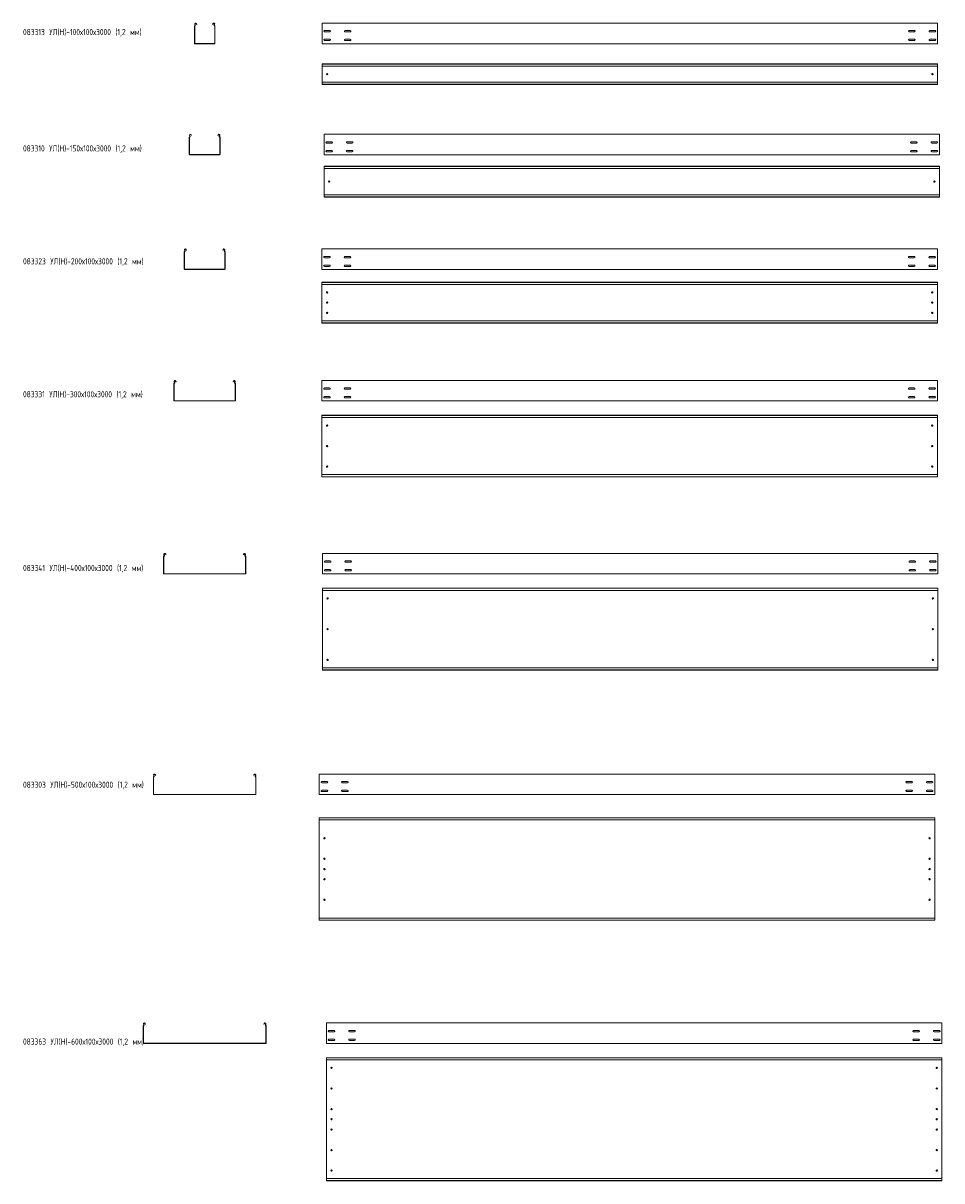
# Model space of a CAD drawing. Header units: millimetres. Extents: x -789 to 3689, y -6202 to -562.
import ezdxf

# ---------------------------------------------------------------- set-up
doc = ezdxf.new("R2010")
doc.units = ezdxf.units.MM
doc.styles.add('SLDTEXTSTYLE0', font='TXT', dxfattribs={"width": 0.7, "bigfont": 'bigfont'})

msp = doc.modelspace()

# ---------------------------------------------------------------- linework, layer by layer
at = {"color": 7, "linetype": 'Continuous', "lineweight": 15}
for p, q in [((3668.3, -562.5), (668.3, -562.5)), ((668.3, -569.1), (668.3, -562.5)), ((3668.3, -569.1), (3668.3, -562.5)), ((46.2, -659.8), (46.2, -576.8)), ((47.4, -659.8), (47.4, -576.8)), ((49, -571.5), (47.7, -569.1)), ((50, -570.9), (48.8, -568.5)), ((54.6, -565.4), (56.3, -568.7)), ((55.6, -564.9), (57.4, -568.1)), ((57.4, -568.1), (56.3, -568.7)), ((135, -568.1), (136.7, -564.9)), ((136, -568.7), (135, -568.1)), ((136, -568.7), (137.8, -565.4)), ((143.6, -568.5), (142.3, -570.9)), ((144.6, -569.1), (143.4, -571.5)), ((145, -576.8), (145, -659.8)), ((146.2, -576.8), (146.2, -659.8)), ((668.3, -571.5), (668.3, -569.1)), ((668.3, -575.1), (668.3, -571.5)), ((668.3, -576.8), (668.3, -575.1)), ((668.3, -659.8), (668.3, -576.8)), ((706, -598.7), (680.5, -598.7)), ((680.5, -605.2), (706, -605.2)), ((806, -598.7), (780.5, -598.7)), ((780.5, -605.2), (806, -605.2)), ((3530.5, -598.7), (3556, -598.7)), ((3556, -605.2), (3530.5, -605.2)), ((3630.5, -598.7), (3656, -598.7)), ((3656, -605.2), (3630.5, -605.2)), ((3668.3, -571.5), (3668.3, -569.1)), ((3668.3, -575.1), (3668.3, -571.5)), ((3668.3, -576.8), (3668.3, -575.1)), ((3668.3, -659.8), (3668.3, -576.8)), ((143.5, -661.3), (48.9, -661.3)), ((143.5, -662.5), (48.9, -662.5)), ((668.3, -662.5), (668.3, -659.8)), ((3668.3, -662.5), (668.3, -662.5)), ((706, -641.2), (680.5, -641.2)), ((680.5, -647.7), (706, -647.7)), ((806, -641.2), (780.5, -641.2)), ((780.5, -647.7), (806, -647.7)), ((3530.5, -641.2), (3556, -641.2)), ((3556, -647.7), (3530.5, -647.7)), ((3630.5, -641.2), (3656, -641.2)), ((3656, -647.7), (3630.5, -647.7)), ((3668.3, -662.5), (3668.3, -659.8)), ((3668.3, -760.7), (668.3, -760.7)), ((668.3, -761.7), (668.3, -760.7)), ((3668.3, -761.7), (668.3, -761.7)), ((668.3, -770.2), (668.3, -761.7)), ((668.3, -772), (668.3, -770.2)), ((3668.3, -772), (668.3, -772)), ((668.3, -772), (668.3, -849.5)), ((3668.3, -761.7), (3668.3, -760.7)), ((3668.3, -770.2), (3668.3, -761.7)), ((3668.3, -772), (3668.3, -770.2)), ((3668.3, -772), (3668.3, -849.5)), ((3668.3, -849.5), (668.3, -849.5)), ((668.3, -851.3), (668.3, -849.5)), ((668.3, -859.7), (668.3, -851.3)), ((668.3, -859.7), (3668.3, -859.7)), ((668.3, -860.7), (668.3, -859.7)), ((3668.3, -860.7), (668.3, -860.7)), ((3668.3, -851.3), (3668.3, -849.5)), ((3668.3, -859.7), (3668.3, -851.3)), ((3668.3, -860.7), (3668.3, -859.7)), ((21.2, -1201.2), (21.2, -1118.2)), ((22.4, -1201.2), (22.4, -1118.2)), ((24, -1112.9), (22.7, -1110.5)), ((25, -1112.3), (23.8, -1109.9)), ((29.6, -1106.8), (31.3, -1110.1)), ((30.6, -1106.2), (32.4, -1109.5)), ((32.4, -1109.5), (31.3, -1110.1)), ((160, -1109.5), (161.7, -1106.2)), ((161, -1110.1), (160, -1109.5)), ((161, -1110.1), (162.8, -1106.8)), ((168.6, -1109.9), (167.3, -1112.3)), ((169.6, -1110.5), (168.4, -1112.9)), ((170, -1118.2), (170, -1201.2)), ((171.2, -1118.2), (171.2, -1201.2)), ((3677.8, -1103.9), (677.8, -1103.9)), ((677.8, -1110.5), (677.8, -1103.9)), ((677.8, -1112.9), (677.8, -1110.5)), ((677.8, -1116.4), (677.8, -1112.9)), ((677.8, -1118.2), (677.8, -1116.4)), ((677.8, -1201.2), (677.8, -1118.2)), ((3677.8, -1110.5), (3677.8, -1103.9)), ((3677.8, -1112.9), (3677.8, -1110.5)), ((3677.8, -1116.4), (3677.8, -1112.9)), ((3677.8, -1118.2), (3677.8, -1116.4)), ((3677.8, -1201.2), (3677.8, -1118.2)), ((715.6, -1140.1), (690.1, -1140.1)), ((690.1, -1146.6), (715.6, -1146.6)), ((715.6, -1182.6), (690.1, -1182.6)), ((815.6, -1140.1), (790.1, -1140.1)), ((790.1, -1146.6), (815.6, -1146.6)), ((815.6, -1182.6), (790.1, -1182.6)), ((3540.1, -1140.1), (3565.6, -1140.1)), ((3565.6, -1146.6), (3540.1, -1146.6)), ((3540.1, -1182.6), (3565.6, -1182.6)), ((3640.1, -1140.1), (3665.6, -1140.1)), ((3665.6, -1146.6), (3640.1, -1146.6)), ((3640.1, -1182.6), (3665.6, -1182.6)), ((168.5, -1202.7), (23.9, -1202.7)), ((168.5, -1203.9), (23.9, -1203.9)), ((677.8, -1203.9), (677.8, -1201.2)), ((3677.8, -1203.9), (677.8, -1203.9)), ((690.1, -1189.1), (715.6, -1189.1)), ((790.1, -1189.1), (815.6, -1189.1)), ((3565.6, -1189.1), (3540.1, -1189.1)), ((3665.6, -1189.1), (3640.1, -1189.1)), ((3677.8, -1203.9), (3677.8, -1201.2)), ((3677.8, -1259.6), (677.8, -1259.6)), ((677.8, -1260.6), (677.8, -1259.6)), ((3677.8, -1260.6), (677.8, -1260.6)), ((677.8, -1269.1), (677.8, -1260.6)), ((677.8, -1270.8), (677.8, -1269.1)), ((3677.8, -1270.8), (677.8, -1270.8)), ((677.8, -1270.8), (677.8, -1398.4)), ((3677.8, -1260.6), (3677.8, -1259.6)), ((3677.8, -1269.1), (3677.8, -1260.6)), ((3677.8, -1270.8), (3677.8, -1269.1)), ((3677.8, -1270.8), (3677.8, -1398.4)), ((3677.8, -1398.4), (677.8, -1398.4)), ((677.8, -1400.1), (677.8, -1398.4)), ((677.8, -1408.6), (677.8, -1400.1)), ((677.8, -1408.6), (3677.8, -1408.6)), ((677.8, -1409.6), (677.8, -1408.6)), ((3677.8, -1409.6), (677.8, -1409.6)), ((3677.8, -1400.1), (3677.8, -1398.4)), ((3677.8, -1408.6), (3677.8, -1400.1)), ((3677.8, -1409.6), (3677.8, -1408.6)), ((-3.8, -1759.6), (-3.8, -1676.7)), ((-2.6, -1759.6), (-2.6, -1676.7)), ((-1, -1671.3), (-2.3, -1669)), ((0, -1670.8), (-1.2, -1668.4)), ((4.6, -1665.3), (4.9, -1665.9)), ((4.9, -1665.9), (6, -1665.3)), ((6.3, -1668.6), (4.9, -1665.9)), ((5.6, -1664.7), (6, -1665.3)), ((6, -1665.3), (7.4, -1668)), ((7.4, -1668), (6.3, -1668.6)), ((185, -1668), (186.4, -1665.3)), ((186, -1668.6), (185, -1668)), ((187.4, -1665.9), (186, -1668.6)), ((186.4, -1665.3), (186.7, -1664.7)), ((186.4, -1665.3), (187.4, -1665.9)), ((187.4, -1665.9), (187.8, -1665.3)), ((193.6, -1668.4), (192.3, -1670.8)), ((194.6, -1669), (193.4, -1671.3)), ((195, -1676.7), (195, -1759.6)), ((196.2, -1676.7), (196.2, -1759.6)), ((3667.4, -1662.3), (667.4, -1662.3)), ((667.4, -1669), (667.4, -1662.3)), ((667.4, -1671.3), (667.4, -1669)), ((667.4, -1674.9), (667.4, -1671.3)), ((667.4, -1676.7), (667.4, -1674.9)), ((667.4, -1759.6), (667.4, -1676.7)), ((3667.4, -1669), (3667.4, -1662.3)), ((3667.4, -1671.3), (3667.4, -1669)), ((3667.4, -1674.9), (3667.4, -1671.3)), ((3667.4, -1676.7), (3667.4, -1674.9)), ((3667.4, -1759.6), (3667.4, -1676.7)), ((705.1, -1698.6), (679.6, -1698.6)), ((679.6, -1705.1), (705.1, -1705.1)), ((705.1, -1741.1), (679.6, -1741.1)), ((679.6, -1747.6), (705.1, -1747.6)), ((805.1, -1698.6), (779.6, -1698.6)), ((779.6, -1705.1), (805.1, -1705.1)), ((805.1, -1741.1), (779.6, -1741.1)), ((779.6, -1747.6), (805.1, -1747.6)), ((3529.6, -1698.6), (3555.1, -1698.6)), ((3555.1, -1705.1), (3529.6, -1705.1)), ((3529.6, -1741.1), (3555.1, -1741.1)), ((3555.1, -1747.6), (3529.6, -1747.6)), ((3629.6, -1698.6), (3655.1, -1698.6)), ((3655.1, -1705.1), (3629.6, -1705.1)), ((3629.6, -1741.1), (3655.1, -1741.1)), ((3655.1, -1747.6), (3629.6, -1747.6)), ((193.5, -1761.1), (-1.1, -1761.1)), ((193.5, -1762.3), (-1.1, -1762.3)), ((667.4, -1762.3), (667.4, -1759.6)), ((3667.4, -1762.3), (667.4, -1762.3)), ((3667.4, -1762.3), (3667.4, -1759.6)), ((3667.4, -1824.2), (667.4, -1824.2)), ((667.4, -1825.2), (667.4, -1824.2)), ((3667.4, -1825.2), (667.4, -1825.2)), ((667.4, -1833.6), (667.4, -1825.2)), ((667.4, -1834), (667.4, -1833.6)), ((667.4, -1834), (670.4, -1835.4)), ((667.4, -1834), (667.4, -2014.4)), ((3664.4, -1835.4), (670.4, -1835.4)), ((3664.4, -1835.4), (3667.4, -1834)), ((3667.4, -1825.2), (3667.4, -1824.2)), ((3667.4, -1833.6), (3667.4, -1825.2)), ((3667.4, -1834), (3667.4, -1833.6)), ((3667.4, -1834), (3667.4, -2014.4)), ((670.4, -2013), (667.4, -2014.4)), ((667.4, -2014.7), (667.4, -2014.4)), ((667.4, -2023.2), (667.4, -2014.7)), ((667.4, -2023.2), (3667.4, -2023.2)), ((667.4, -2024.2), (667.4, -2023.2)), ((3667.4, -2024.2), (667.4, -2024.2)), ((3664.4, -2013), (670.4, -2013)), ((3667.4, -2014.4), (3664.4, -2013)), ((3667.4, -2014.7), (3667.4, -2014.4)), ((3667.4, -2023.2), (3667.4, -2014.7)), ((3667.4, -2024.2), (3667.4, -2023.2)), ((-51, -2312.2), (-52.3, -2309.8)), ((-50, -2311.7), (-51.2, -2309.3)), ((-45.4, -2306.2), (-45.1, -2306.8)), ((-45.1, -2306.8), (-44, -2306.2)), ((-43.7, -2309.4), (-45.1, -2306.8)), ((-44.4, -2305.6), (-44, -2306.2)), ((-44, -2306.2), (-42.6, -2308.9)), ((-42.6, -2308.9), (-43.7, -2309.4)), ((235, -2308.9), (236.4, -2306.2)), ((236, -2309.4), (235, -2308.9)), ((237.4, -2306.8), (236, -2309.4)), ((236.4, -2306.2), (236.7, -2305.6)), ((236.4, -2306.2), (237.4, -2306.8)), ((237.4, -2306.8), (237.8, -2306.2)), ((243.6, -2309.3), (242.3, -2311.7)), ((244.6, -2309.8), (243.4, -2312.2)), ((3667.5, -2303.2), (667.5, -2303.2)), ((667.5, -2309.8), (667.5, -2303.2)), ((667.5, -2312.2), (667.5, -2309.8)), ((667.5, -2315.8), (667.5, -2312.2)), ((3667.5, -2309.8), (3667.5, -2303.2)), ((3667.5, -2312.2), (3667.5, -2309.8)), ((3667.5, -2315.8), (3667.5, -2312.2)), ((-53.8, -2400.5), (-53.8, -2317.5)), ((-52.6, -2400.5), (-52.6, -2317.5)), ((245, -2317.5), (245, -2400.5)), ((246.2, -2317.5), (246.2, -2400.5)), ((667.5, -2317.5), (667.5, -2315.8)), ((667.5, -2400.5), (667.5, -2317.5)), ((705.2, -2339.5), (679.7, -2339.5)), ((679.7, -2346), (705.2, -2346)), ((805.2, -2339.5), (779.7, -2339.5)), ((779.7, -2346), (805.2, -2346)), ((3529.7, -2339.5), (3555.2, -2339.5)), ((3555.2, -2346), (3529.7, -2346)), ((3629.7, -2339.5), (3655.2, -2339.5)), ((3655.2, -2346), (3629.7, -2346)), ((3667.5, -2317.5), (3667.5, -2315.8)), ((3667.5, -2400.5), (3667.5, -2317.5)), ((243.5, -2402), (-51.1, -2402)), ((243.5, -2403.2), (-51.1, -2403.2)), ((667.5, -2403.2), (667.5, -2400.5)), ((3667.5, -2403.2), (667.5, -2403.2)), ((705.2, -2382), (679.7, -2382)), ((679.7, -2388.5), (705.2, -2388.5)), ((805.2, -2382), (779.7, -2382)), ((779.7, -2388.5), (805.2, -2388.5)), ((3529.7, -2382), (3555.2, -2382)), ((3555.2, -2388.5), (3529.7, -2388.5)), ((3629.7, -2382), (3655.2, -2382)), ((3655.2, -2388.5), (3629.7, -2388.5)), ((3667.5, -2403.2), (3667.5, -2400.5)), ((3667.5, -2473), (667.5, -2473)), ((667.5, -2474), (667.5, -2473)), ((3667.5, -2474), (667.5, -2474)), ((667.5, -2482.5), (667.5, -2474)), ((3667.5, -2474), (3667.5, -2473)), ((3667.5, -2482.5), (3667.5, -2474)), ((667.5, -2482.8), (667.5, -2482.5)), ((667.5, -2482.8), (670.5, -2484.2)), ((667.5, -2482.8), (667.5, -2763.2)), ((3664.5, -2484.2), (670.5, -2484.2)), ((3664.5, -2484.2), (3667.5, -2482.8)), ((3667.5, -2482.8), (3667.5, -2482.5)), ((3667.5, -2482.8), (3667.5, -2763.2)), ((670.5, -2761.8), (667.5, -2763.2)), ((667.5, -2763.6), (667.5, -2763.2)), ((667.5, -2772), (667.5, -2763.6)), ((3664.5, -2761.8), (670.5, -2761.8)), ((3667.5, -2763.2), (3664.5, -2761.8)), ((3667.5, -2763.6), (3667.5, -2763.2)), ((3667.5, -2772), (3667.5, -2763.6)), ((667.5, -2772), (3667.5, -2772)), ((667.5, -2773), (667.5, -2772)), ((3667.5, -2773), (667.5, -2773)), ((3667.5, -2773), (3667.5, -2772)), ((-101, -3155), (-102.3, -3152.6)), ((-100, -3154.4), (-101.2, -3152)), ((-95.4, -3148.9), (-95.1, -3149.6)), ((-95.1, -3149.6), (-94, -3149)), ((-93.7, -3152.2), (-95.1, -3149.6)), ((-94.4, -3148.4), (-94, -3149)), ((-94, -3149), (-92.6, -3151.6)), ((-92.6, -3151.6), (-93.7, -3152.2)), ((285, -3151.6), (286.4, -3149)), ((286, -3152.2), (285, -3151.6)), ((287.4, -3149.6), (286, -3152.2)), ((286.4, -3149), (286.7, -3148.4)), ((286.4, -3149), (287.4, -3149.6)), ((287.4, -3149.6), (287.8, -3148.9)), ((293.6, -3152), (292.3, -3154.4)), ((294.6, -3152.6), (293.4, -3155)), ((3670.6, -3146), (670.6, -3146)), ((670.6, -3152.6), (670.6, -3146)), ((670.6, -3155), (670.6, -3152.6)), ((670.6, -3158.6), (670.6, -3155)), ((3670.6, -3152.6), (3670.6, -3146)), ((3670.6, -3155), (3670.6, -3152.6)), ((3670.6, -3158.6), (3670.6, -3155)), ((-103.8, -3243.3), (-103.8, -3160.3)), ((-102.6, -3243.3), (-102.6, -3160.3)), ((295, -3160.3), (295, -3243.3)), ((296.2, -3160.3), (296.2, -3243.3)), ((670.6, -3160.3), (670.6, -3158.6)), ((670.6, -3243.3), (670.6, -3160.3)), ((708.4, -3182.2), (682.9, -3182.2)), ((682.9, -3188.7), (708.4, -3188.7)), ((808.4, -3182.2), (782.9, -3182.2)), ((782.9, -3188.7), (808.4, -3188.7)), ((3532.9, -3182.2), (3558.4, -3182.2)), ((3558.4, -3188.7), (3532.9, -3188.7)), ((3632.9, -3182.2), (3658.4, -3182.2)), ((3658.4, -3188.7), (3632.9, -3188.7)), ((3670.6, -3160.3), (3670.6, -3158.6)), ((3670.6, -3243.3), (3670.6, -3160.3)), ((293.5, -3244.8), (-101.1, -3244.8)), ((293.5, -3246), (-101.1, -3246)), ((670.6, -3246), (670.6, -3243.3)), ((3670.6, -3246), (670.6, -3246)), ((708.4, -3224.7), (682.9, -3224.7)), ((682.9, -3231.2), (708.4, -3231.2)), ((808.4, -3224.7), (782.9, -3224.7)), ((782.9, -3231.2), (808.4, -3231.2)), ((3532.9, -3224.7), (3558.4, -3224.7)), ((3558.4, -3231.2), (3532.9, -3231.2)), ((3632.9, -3224.7), (3658.4, -3224.7)), ((3658.4, -3231.2), (3632.9, -3231.2)), ((3670.6, -3246), (3670.6, -3243.3)), ((3670.6, -3314.7), (670.6, -3314.7)), ((670.6, -3315.7), (670.6, -3314.7)), ((3670.6, -3315.7), (670.6, -3315.7)), ((670.6, -3324.2), (670.6, -3315.7)), ((670.6, -3324.5), (670.6, -3324.2)), ((670.6, -3324.5), (673.6, -3325.9)), ((670.6, -3324.5), (670.6, -3704.9)), ((3667.6, -3325.9), (673.6, -3325.9)), ((3667.6, -3325.9), (3670.6, -3324.5)), ((3670.6, -3315.7), (3670.6, -3314.7)), ((3670.6, -3324.2), (3670.6, -3315.7)), ((3670.6, -3324.5), (3670.6, -3324.2)), ((3670.6, -3324.5), (3670.6, -3704.9)), ((673.6, -3703.5), (670.6, -3704.9)), ((670.6, -3705.3), (670.6, -3704.9)), ((670.6, -3713.7), (670.6, -3705.3)), ((670.6, -3713.7), (3670.6, -3713.7)), ((670.6, -3714.7), (670.6, -3713.7)), ((3670.6, -3714.7), (670.6, -3714.7)), ((3667.6, -3703.5), (673.6, -3703.5)), ((3670.6, -3704.9), (3667.6, -3703.5)), ((3670.6, -3705.3), (3670.6, -3704.9)), ((3670.6, -3713.7), (3670.6, -3705.3)), ((3670.6, -3714.7), (3670.6, -3713.7)), ((-151, -4229.8), (-152.3, -4227.4)), ((-150, -4229.2), (-151.2, -4226.8)), ((-145.4, -4223.7), (-145.1, -4224.4)), ((-145.1, -4224.4), (-144, -4223.8)), ((-143.7, -4227), (-145.1, -4224.4)), ((-144.4, -4223.2), (-144, -4223.8)), ((-144, -4223.8), (-142.6, -4226.4)), ((-142.6, -4226.4), (-143.7, -4227)), ((335, -4226.4), (336.4, -4223.8)), ((336, -4227), (335, -4226.4)), ((337.4, -4224.4), (336, -4227)), ((336.4, -4223.8), (336.7, -4223.2)), ((336.4, -4223.8), (337.4, -4224.4)), ((337.4, -4224.4), (337.8, -4223.7)), ((343.6, -4226.8), (342.3, -4229.2)), ((344.6, -4227.4), (343.4, -4229.8)), ((3654.8, -4220.8), (654.8, -4220.8)), ((654.8, -4227.4), (654.8, -4220.8)), ((654.8, -4229.8), (654.8, -4227.4)), ((654.8, -4233.4), (654.8, -4229.8)), ((3654.8, -4227.4), (3654.8, -4220.8)), ((3654.8, -4229.8), (3654.8, -4227.4)), ((3654.8, -4233.4), (3654.8, -4229.8)), ((-153.8, -4318.1), (-153.8, -4235.1)), ((-152.6, -4318.1), (-152.6, -4235.1)), ((345, -4235.1), (345, -4318.1)), ((346.2, -4235.1), (346.2, -4318.1)), ((654.8, -4235.1), (654.8, -4233.4)), ((654.8, -4318.1), (654.8, -4235.1)), ((692.5, -4257), (667, -4257)), ((667, -4263.5), (692.5, -4263.5)), ((792.5, -4257), (767, -4257)), ((767, -4263.5), (792.5, -4263.5)), ((3517, -4257), (3542.5, -4257)), ((3542.5, -4263.5), (3517, -4263.5)), ((3617, -4257), (3642.5, -4257)), ((3642.5, -4263.5), (3617, -4263.5)), ((3654.8, -4235.1), (3654.8, -4233.4)), ((3654.8, -4318.1), (3654.8, -4235.1)), ((343.5, -4319.6), (-151.1, -4319.6)), ((343.5, -4320.8), (-151.1, -4320.8)), ((654.8, -4320.8), (654.8, -4318.1)), ((3654.8, -4320.8), (654.8, -4320.8)), ((692.5, -4299.5), (667, -4299.5)), ((667, -4306), (692.5, -4306)), ((792.5, -4299.5), (767, -4299.5)), ((767, -4306), (792.5, -4306)), ((3517, -4299.5), (3542.5, -4299.5)), ((3542.5, -4306), (3517, -4306)), ((3617, -4299.5), (3642.5, -4299.5)), ((3642.5, -4306), (3617, -4306)), ((3654.8, -4320.8), (3654.8, -4318.1)), ((3654.8, -4433.3), (654.8, -4433.3)), ((654.8, -4434.3), (654.8, -4433.3)), ((3654.8, -4434.3), (654.8, -4434.3)), ((654.8, -4442.8), (654.8, -4434.3)), ((654.8, -4443.1), (654.8, -4442.8)), ((654.8, -4443.1), (657.8, -4444.5)), ((654.8, -4443.1), (654.8, -4923.5)), ((3651.8, -4444.5), (657.8, -4444.5)), ((3651.8, -4444.5), (3654.8, -4443.1)), ((3654.8, -4434.3), (3654.8, -4433.3)), ((3654.8, -4442.8), (3654.8, -4434.3)), ((3654.8, -4443.1), (3654.8, -4442.8)), ((3654.8, -4443.1), (3654.8, -4923.5)), ((657.8, -4922.1), (654.8, -4923.5)), ((654.8, -4923.8), (654.8, -4923.5)), ((654.8, -4932.3), (654.8, -4923.8)), ((654.8, -4932.3), (3654.8, -4932.3)), ((654.8, -4933.3), (654.8, -4932.3)), ((3654.8, -4933.3), (654.8, -4933.3)), ((3651.8, -4922.1), (657.8, -4922.1)), ((3654.8, -4923.5), (3651.8, -4922.1)), ((3654.8, -4923.8), (3654.8, -4923.5)), ((3654.8, -4932.3), (3654.8, -4923.8)), ((3654.8, -4933.3), (3654.8, -4932.3)), ((-203.8, -5530.3), (-203.8, -5447.3)), ((-202.6, -5530.3), (-202.6, -5447.3)), ((-201, -5442), (-202.3, -5439.7)), ((-200, -5441.5), (-201.2, -5439.1)), ((-195.4, -5436), (-193.7, -5439.3)), ((-194.4, -5435.4), (-192.6, -5438.7)), ((-192.6, -5438.7), (-193.7, -5439.3)), ((385, -5438.7), (386.7, -5435.4)), ((386, -5439.3), (385, -5438.7)), ((386, -5439.3), (387.8, -5436)), ((393.6, -5439.1), (392.3, -5441.5)), ((394.6, -5439.7), (393.4, -5442)), ((395, -5447.3), (395, -5530.3)), ((396.2, -5447.3), (396.2, -5530.3)), ((3689.4, -5433), (689.4, -5433)), ((689.4, -5439.7), (689.4, -5433)), ((689.4, -5442), (689.4, -5439.7)), ((689.4, -5445.6), (689.4, -5442)), ((689.4, -5447.3), (689.4, -5445.6)), ((689.4, -5530.3), (689.4, -5447.3)), ((727.2, -5469.3), (701.7, -5469.3)), ((827.2, -5469.3), (801.7, -5469.3)), ((3551.7, -5469.3), (3577.2, -5469.3)), ((3651.7, -5469.3), (3677.2, -5469.3)), ((3689.4, -5439.7), (3689.4, -5433)), ((3689.4, -5442), (3689.4, -5439.7)), ((3689.4, -5445.6), (3689.4, -5442)), ((3689.4, -5447.3), (3689.4, -5445.6)), ((3689.4, -5530.3), (3689.4, -5447.3)), ((701.7, -5475.8), (727.2, -5475.8)), ((727.2, -5511.8), (701.7, -5511.8)), ((701.7, -5518.3), (727.2, -5518.3)), ((801.7, -5475.8), (827.2, -5475.8)), ((827.2, -5511.8), (801.7, -5511.8)), ((801.7, -5518.3), (827.2, -5518.3)), ((3577.2, -5475.8), (3551.7, -5475.8)), ((3551.7, -5511.8), (3577.2, -5511.8)), ((3577.2, -5518.3), (3551.7, -5518.3)), ((3677.2, -5475.8), (3651.7, -5475.8)), ((3651.7, -5511.8), (3677.2, -5511.8)), ((3677.2, -5518.3), (3651.7, -5518.3)), ((393.5, -5531.8), (-201.1, -5531.8)), ((393.5, -5533), (-201.1, -5533)), ((689.4, -5533), (689.4, -5530.3)), ((3689.4, -5533), (689.4, -5533)), ((3689.4, -5533), (3689.4, -5530.3)), ((3689.4, -5602.5), (689.4, -5602.5)), ((689.4, -5603.5), (689.4, -5602.5)), ((3689.4, -5603.5), (689.4, -5603.5)), ((689.4, -5611.9), (689.4, -5603.5)), ((689.4, -5613.7), (689.4, -5611.9)), ((3689.4, -5613.7), (689.4, -5613.7)), ((689.4, -5613.7), (689.4, -6191.3)), ((3689.4, -5603.5), (3689.4, -5602.5)), ((3689.4, -5611.9), (3689.4, -5603.5)), ((3689.4, -5613.7), (3689.4, -5611.9)), ((3689.4, -5613.7), (3689.4, -6191.3)), ((3689.4, -6191.3), (689.4, -6191.3)), ((689.4, -6193), (689.4, -6191.3)), ((689.4, -6201.5), (689.4, -6193)), ((689.4, -6201.5), (3689.4, -6201.5)), ((689.4, -6202.5), (689.4, -6201.5)), ((3689.4, -6202.5), (689.4, -6202.5)), ((3689.4, -6193), (3689.4, -6191.3)), ((3689.4, -6201.5), (3689.4, -6193)), ((3689.4, -6202.5), (3689.4, -6201.5))]:
    msp.add_line(p, q, dxfattribs=at)
for centre in [(693.3, -810.7), (3643.3, -810.7), (702.8, -1334.6), (3652.8, -1334.6), (692.4, -1874.2), (3642.4, -1874.2), (692.4, -1924.2), (692.4, -1974.2), (3642.4, -1924.2), (3642.4, -1974.2), (692.5, -2523), (3642.5, -2523), (692.5, -2623), (3642.5, -2623), (692.5, -2723), (3642.5, -2723), (695.6, -3364.7), (3645.6, -3364.7), (695.6, -3514.7), (3645.6, -3514.7), (695.6, -3664.7), (3645.6, -3664.7), (679.8, -4533.3), (3629.8, -4533.3), (679.8, -4633.3), (679.8, -4683.3), (3629.8, -4633.3), (3629.8, -4683.3), (679.8, -4733.3), (3629.8, -4733.3), (679.8, -4833.3), (3629.8, -4833.3), (714.4, -5652.5), (3664.4, -5652.5), (714.4, -5752.5), (3664.4, -5752.5), (714.4, -5852.5), (3664.4, -5852.5), (714.4, -5902.5), (3664.4, -5902.5), (714.4, -5952.5), (3664.4, -5952.5), (714.4, -6052.5), (3664.4, -6052.5), (714.4, -6152.5), (3664.4, -6152.5)]:
    msp.add_circle(centre, 3.25, dxfattribs=at)
for centre, radius, start, end in [((51.7, -567), 4.5, 28.0725, 208.0725), ((51.7, -567), 3.3, 28.0725, 208.0725), ((140.7, -567), 4.5, 331.9275, 151.9275), ((140.7, -567), 3.3, 331.9275, 151.9275), ((48, -576.8), 1.8, 106.2863, 180), ((48, -576.8), 0.6, 106.2863, 180), ((46.8, -572.7), 2.5, 286.2863, 28.0725), ((46.8, -572.7), 3.7, 286.2863, 28.0725), ((145.6, -572.7), 3.7, 151.9275, 253.7137), ((145.6, -572.7), 2.5, 151.9275, 253.7137), ((144.4, -576.8), 0.6, 0, 73.7137), ((144.4, -576.8), 1.8, 0, 73.7137), ((680.5, -602), 3.25, 90, 270), ((706, -602), 3.25, 270, 90), ((780.5, -602), 3.25, 90, 270), ((806, -602), 3.25, 270, 90), ((3530.5, -602), 3.25, 90, 270), ((3556, -602), 3.25, 270, 90), ((3630.5, -602), 3.25, 90, 270), ((3656, -602), 3.25, 270, 90), ((48.9, -659.8), 2.7, 180, 270), ((48.9, -659.8), 1.5, 180, 270), ((143.5, -659.8), 1.5, 270, 0), ((143.5, -659.8), 2.7, 270, 0), ((680.5, -644.5), 3.25, 90, 270), ((706, -644.5), 3.25, 270, 90), ((780.5, -644.5), 3.25, 90, 270), ((806, -644.5), 3.25, 270, 90), ((3530.5, -644.5), 3.25, 90, 270), ((3556, -644.5), 3.25, 270, 90), ((3630.5, -644.5), 3.25, 90, 270), ((3656, -644.5), 3.25, 270, 90), ((23, -1118.2), 1.8, 106.2863, 180), ((26.7, -1108.4), 4.5, 28.0725, 208.0725), ((23, -1118.2), 0.6, 106.2863, 180), ((21.8, -1114), 2.5, 286.2863, 28.0725), ((21.8, -1114), 3.7, 286.2863, 28.0725), ((26.7, -1108.4), 3.3, 28.0725, 208.0725), ((165.7, -1108.4), 4.5, 331.9275, 151.9275), ((165.7, -1108.4), 3.3, 331.9275, 151.9275), ((170.6, -1114), 3.7, 151.9275, 253.7137), ((170.6, -1114), 2.5, 151.9275, 253.7137), ((169.4, -1118.2), 0.6, 0, 73.7137), ((169.4, -1118.2), 1.8, 0, 73.7137), ((690.1, -1143.4), 3.25, 90, 270), ((690.1, -1185.9), 3.25, 90, 270), ((715.6, -1143.4), 3.25, 270, 90), ((715.6, -1185.9), 3.25, 270, 90), ((790.1, -1143.4), 3.25, 90, 270), ((790.1, -1185.9), 3.25, 90, 270), ((815.6, -1143.4), 3.25, 270, 90), ((815.6, -1185.9), 3.25, 270, 90), ((3540.1, -1143.4), 3.25, 90, 270), ((3540.1, -1185.9), 3.25, 90, 270), ((3565.6, -1143.4), 3.25, 270, 90), ((3565.6, -1185.9), 3.25, 270, 90), ((3640.1, -1143.4), 3.25, 90, 270), ((3640.1, -1185.9), 3.25, 90, 270), ((3665.6, -1143.4), 3.25, 270, 90), ((3665.6, -1185.9), 3.25, 270, 90), ((23.9, -1201.2), 2.7, 180, 270), ((23.9, -1201.2), 1.5, 180, 270), ((168.5, -1201.2), 1.5, 270, 0), ((168.5, -1201.2), 2.7, 270, 0), ((-2, -1676.7), 1.8, 106.2863, 180), ((1.7, -1666.8), 4.5, 28.0725, 208.0725), ((-2, -1676.7), 0.6, 106.2863, 180), ((-3.2, -1672.5), 2.5, 286.2863, 28.0725), ((-3.2, -1672.5), 3.7, 286.2863, 28.0725), ((1.7, -1666.8), 3.3, 28.0725, 208.0725), ((190.7, -1666.8), 4.5, 331.9275, 151.9275), ((190.7, -1666.8), 3.3, 331.9275, 151.9275), ((195.6, -1672.5), 3.7, 151.9275, 253.7137), ((195.6, -1672.5), 2.5, 151.9275, 253.7137), ((194.4, -1676.7), 0.6, 0, 73.7137), ((194.4, -1676.7), 1.8, 0, 73.7137), ((679.6, -1701.8), 3.25, 90, 270), ((679.6, -1744.3), 3.25, 90, 270), ((705.1, -1701.8), 3.25, 270, 90), ((705.1, -1744.3), 3.25, 270, 90), ((779.6, -1701.8), 3.25, 90, 270), ((779.6, -1744.3), 3.25, 90, 270), ((805.1, -1701.8), 3.25, 270, 90), ((805.1, -1744.3), 3.25, 270, 90), ((3529.6, -1701.8), 3.25, 90, 270), ((3529.6, -1744.3), 3.25, 90, 270), ((3555.1, -1701.8), 3.25, 270, 90), ((3555.1, -1744.3), 3.25, 270, 90), ((3629.6, -1701.8), 3.25, 90, 270), ((3629.6, -1744.3), 3.25, 90, 270), ((3655.1, -1701.8), 3.25, 270, 90), ((3655.1, -1744.3), 3.25, 270, 90), ((-1.1, -1759.6), 2.7, 180, 270), ((-1.1, -1759.6), 1.5, 180, 270), ((193.5, -1759.6), 1.5, 270, 0), ((193.5, -1759.6), 2.7, 270, 0), ((-48.3, -2307.7), 4.5, 28.0725, 208.0725), ((-53.2, -2313.4), 2.5, 286.2863, 28.0725), ((-53.2, -2313.4), 3.7, 286.2863, 28.0725), ((-48.3, -2307.7), 3.3, 28.0725, 208.0725), ((240.7, -2307.7), 4.5, 331.9275, 151.9275), ((240.7, -2307.7), 3.3, 331.9275, 151.9275), ((245.6, -2313.4), 3.7, 151.9275, 253.7137), ((245.6, -2313.4), 2.5, 151.9275, 253.7137), ((-52, -2317.5), 1.8, 106.2863, 180), ((-52, -2317.5), 0.6, 106.2863, 180), ((244.4, -2317.5), 0.6, 0, 73.7137), ((244.4, -2317.5), 1.8, 0, 73.7137), ((679.7, -2342.7), 3.25, 90, 270), ((705.2, -2342.7), 3.25, 270, 90), ((779.7, -2342.7), 3.25, 90, 270), ((805.2, -2342.7), 3.25, 270, 90), ((3529.7, -2342.7), 3.25, 90, 270), ((3555.2, -2342.7), 3.25, 270, 90), ((3629.7, -2342.7), 3.25, 90, 270), ((3655.2, -2342.7), 3.25, 270, 90), ((-51.1, -2400.5), 2.7, 180, 270), ((-51.1, -2400.5), 1.5, 180, 270), ((243.5, -2400.5), 1.5, 270, 0), ((243.5, -2400.5), 2.7, 270, 0), ((679.7, -2385.2), 3.25, 90, 270), ((705.2, -2385.2), 3.25, 270, 90), ((779.7, -2385.2), 3.25, 90, 270), ((805.2, -2385.2), 3.25, 270, 90), ((3529.7, -2385.2), 3.25, 90, 270), ((3555.2, -2385.2), 3.25, 270, 90), ((3629.7, -2385.2), 3.25, 90, 270), ((3655.2, -2385.2), 3.25, 270, 90), ((-98.3, -3150.5), 4.5, 28.0725, 208.0725), ((-103.2, -3156.2), 2.5, 286.2863, 28.0725), ((-103.2, -3156.2), 3.7, 286.2863, 28.0725), ((-98.3, -3150.5), 3.3, 28.0725, 208.0725), ((290.7, -3150.5), 4.5, 331.9275, 151.9275), ((290.7, -3150.5), 3.3, 331.9275, 151.9275), ((295.6, -3156.2), 3.7, 151.9275, 253.7137), ((295.6, -3156.2), 2.5, 151.9275, 253.7137), ((-102, -3160.3), 1.8, 106.2863, 180), ((-102, -3160.3), 0.6, 106.2863, 180), ((294.4, -3160.3), 0.6, 0, 73.7137), ((294.4, -3160.3), 1.8, 0, 73.7137), ((682.9, -3185.5), 3.25, 90, 270), ((708.4, -3185.5), 3.25, 270, 90), ((782.9, -3185.5), 3.25, 90, 270), ((808.4, -3185.5), 3.25, 270, 90), ((3532.9, -3185.5), 3.25, 90, 270), ((3558.4, -3185.5), 3.25, 270, 90), ((3632.9, -3185.5), 3.25, 90, 270), ((3658.4, -3185.5), 3.25, 270, 90), ((-101.1, -3243.3), 2.7, 180, 270), ((-101.1, -3243.3), 1.5, 180, 270), ((293.5, -3243.3), 1.5, 270, 0), ((293.5, -3243.3), 2.7, 270, 0), ((682.9, -3228), 3.25, 90, 270), ((708.4, -3228), 3.25, 270, 90), ((782.9, -3228), 3.25, 90, 270), ((808.4, -3228), 3.25, 270, 90), ((3532.9, -3228), 3.25, 90, 270), ((3558.4, -3228), 3.25, 270, 90), ((3632.9, -3228), 3.25, 90, 270), ((3658.4, -3228), 3.25, 270, 90), ((-148.3, -4225.3), 4.5, 28.0725, 208.0725), ((-153.2, -4231), 2.5, 286.2863, 28.0725), ((-153.2, -4231), 3.7, 286.2863, 28.0725), ((-148.3, -4225.3), 3.3, 28.0725, 208.0725), ((340.7, -4225.3), 4.5, 331.9275, 151.9275), ((340.7, -4225.3), 3.3, 331.9275, 151.9275), ((345.6, -4231), 3.7, 151.9275, 253.7137), ((345.6, -4231), 2.5, 151.9275, 253.7137), ((-152, -4235.1), 1.8, 106.2863, 180), ((-152, -4235.1), 0.6, 106.2863, 180), ((344.4, -4235.1), 0.6, 0, 73.7137), ((344.4, -4235.1), 1.8, 0, 73.7137), ((667, -4260.3), 3.25, 90, 270), ((692.5, -4260.3), 3.25, 270, 90), ((767, -4260.3), 3.25, 90, 270), ((792.5, -4260.3), 3.25, 270, 90), ((3517, -4260.3), 3.25, 90, 270), ((3542.5, -4260.3), 3.25, 270, 90), ((3617, -4260.3), 3.25, 90, 270), ((3642.5, -4260.3), 3.25, 270, 90), ((-151.1, -4318.1), 2.7, 180, 270), ((-151.1, -4318.1), 1.5, 180, 270), ((343.5, -4318.1), 1.5, 270, 0), ((343.5, -4318.1), 2.7, 270, 0), ((667, -4302.8), 3.25, 90, 270), ((692.5, -4302.8), 3.25, 270, 90), ((767, -4302.8), 3.25, 90, 270), ((792.5, -4302.8), 3.25, 270, 90), ((3517, -4302.8), 3.25, 90, 270), ((3542.5, -4302.8), 3.25, 270, 90), ((3617, -4302.8), 3.25, 90, 270), ((3642.5, -4302.8), 3.25, 270, 90), ((-202, -5447.3), 1.8, 106.2863, 180), ((-198.3, -5437.5), 4.5, 28.0725, 208.0725), ((-202, -5447.3), 0.6, 106.2863, 180), ((-203.2, -5443.2), 2.5, 286.2863, 28.0725), ((-203.2, -5443.2), 3.7, 286.2863, 28.0725), ((-198.3, -5437.5), 3.3, 28.0725, 208.0725), ((390.7, -5437.5), 4.5, 331.9275, 151.9275), ((390.7, -5437.5), 3.3, 331.9275, 151.9275), ((395.6, -5443.2), 3.7, 151.9275, 253.7137), ((395.6, -5443.2), 2.5, 151.9275, 253.7137), ((394.4, -5447.3), 0.6, 0, 73.7137), ((394.4, -5447.3), 1.8, 0, 73.7137), ((701.7, -5472.5), 3.25, 90, 270), ((727.2, -5472.5), 3.25, 270, 90), ((801.7, -5472.5), 3.25, 90, 270), ((827.2, -5472.5), 3.25, 270, 90), ((3551.7, -5472.5), 3.25, 90, 270), ((3577.2, -5472.5), 3.25, 270, 90), ((3651.7, -5472.5), 3.25, 90, 270), ((3677.2, -5472.5), 3.25, 270, 90), ((701.7, -5515), 3.25, 90, 270), ((727.2, -5515), 3.25, 270, 90), ((801.7, -5515), 3.25, 90, 270), ((827.2, -5515), 3.25, 270, 90), ((3551.7, -5515), 3.25, 90, 270), ((3577.2, -5515), 3.25, 270, 90), ((3651.7, -5515), 3.25, 90, 270), ((3677.2, -5515), 3.25, 270, 90), ((-201.1, -5530.3), 2.7, 180, 270), ((-201.1, -5530.3), 1.5, 180, 270), ((393.5, -5530.3), 1.5, 270, 0), ((393.5, -5530.3), 2.7, 270, 0)]:
    msp.add_arc(centre, radius, start, end, dxfattribs=at)

# ---------------------------------------------------------------- texts
at = {"color": 7, "linetype": 'Continuous', "lineweight": 0, "char_height": 30, "attachment_point": 1, "style": 'SLDTEXTSTYLE0'}
for s, insert in [('083313 \\M+18454\\M+1844C(\\M+1844E)-100\\M+18487100\\M+184873000 (1,2 \\M+1847D\\M+1847D)', (-789.4, -590.7)), ('083310 \\M+18454\\M+1844C(\\M+1844E)-150\\M+18487100\\M+184873000 (1,2 \\M+1847D\\M+1847D)', (-789.4, -1157.6)), ('083323 \\M+18454\\M+1844C(\\M+1844E)-200\\M+18487100\\M+184873000 (1,2 \\M+1847D\\M+1847D)', (-789.4, -1707.7)), ('083331 \\M+18454\\M+1844C(\\M+1844E)-300\\M+18487100\\M+184873000 (1,2 \\M+1847D\\M+1847D)', (-789.4, -2355.2)), ('083341 \\M+18454\\M+1844C(\\M+1844E)-400\\M+18487100\\M+184873000 (1,2 \\M+1847D\\M+1847D)', (-789.4, -3201.9)), ('083303 \\M+18454\\M+1844C(\\M+1844E)-500\\M+18487100\\M+184873000 (1,2 \\M+1847D\\M+1847D)', (-789.4, -4257.5)), ('083363 \\M+18454\\M+1844C(\\M+1844E)-600\\M+18487100\\M+184873000 (1,2 \\M+1847D\\M+1847D)', (-789.4, -5509))]:
    msp.add_mtext(s, dxfattribs=dict(at, insert=insert))

doc.saveas('drawing.dxf')
